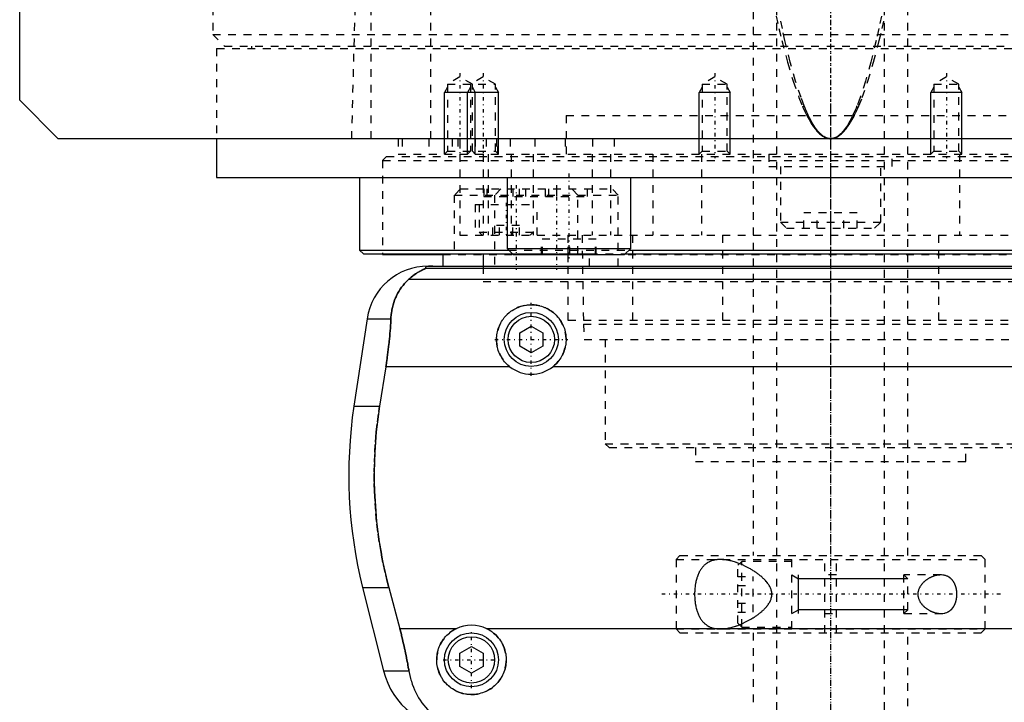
# Model space of a CAD drawing. Extents: x -105 to 105, y -104 to 484.
# Tile 2 of 8: x -105 to 23, y -56 to 32. Entities that reach past the tile are written whole.
import ezdxf

# ---------------------------------------------------------------- set-up
doc = ezdxf.new("R2010")
doc.units = 0
doc.linetypes.add('CENTER', pattern=[1.5, 0.45, -0.5, 0.05, -0.5])
doc.linetypes.add('DASHED', pattern=[2, 1, -1])
for name, color, linetype in [('AM_0', 7, 'CONTINUOUS'), ('AM_10', 7, 'CONTINUOUS'), ('AM_3', 7, 'DASHED'), ('AM_7', 7, 'CENTER')]:
    doc.layers.add(name, color=color, linetype=linetype)

msp = doc.modelspace()

# ---------------------------------------------------------------- linework, layer by layer
at = {"layer": 'AM_0', "color": 7, "linetype": 'CONTINUOUS'}
for p, q in [((-105, 21.5), (-105, 311.5)), ((-100, 16.5), (-105, 21.5)), ((100, 16.5), (-100, 16.5)), ((-79.5, 16.5), (-79.5, 11.5)), ((-79.5, 11.5), (79.5, 11.5)), ((-61, 11.5), (-61, 2.08)), ((-41.88, 11.5), (-41.88, 2.3)), ((-25.88, 2.3), (-25.88, 11.5)), ((-61, 2.08), (-60.5, 1.58)), ((-61, 2.08), (-41.66, 2.08)), ((-60.5, 1.58), (-41.16, 1.58)), ((-58, 1.58), (-58, 1.5)), ((-58, 1.5), (-50.22, 1.5)), ((-50.22, 1.58), (-50.22, 0)), ((-45, 1.58), (-45, 0)), ((-41.88, 2.3), (-41.08, 1.5)), ((-41.88, 2.3), (-25.88, 2.3)), ((-41.08, 1.5), (-26.68, 1.5)), ((-26.68, 1.5), (-25.88, 2.3)), ((-26.6, 1.58), (26.6, 1.58)), ((-26.1, 2.08), (26.1, 2.08)), ((-52.11, 0), (52.11, 0)), ((-52.38, -0.25), (52.38, -0.25)), ((-54.6, -1.69), (54.6, -1.69)), ((-60.02, -6.81), (-61.72, -18.16)), ((-60.02, -6.81), (-56.93, -6.81)), ((-40.25, -8.63), (-38.75, -7.77)), ((-40.25, -10.37), (-40.25, -8.63)), ((-38.75, -7.77), (-37.25, -8.63)), ((-37.25, -8.63), (-37.25, -10.37)), ((-38.75, -11.23), (-40.25, -10.37)), ((-37.25, -10.37), (-38.75, -11.23)), ((-57.58, -13.03), (-58.39, -18.16)), ((-41.54, -13.03), (-57.58, -13.03)), ((35.96, -13.03), (-35.96, -13.03)), ((-61.72, -18.16), (-58.39, -18.16)), ((-60.6, -41.62), (-57.89, -52.43)), ((-60.6, -41.62), (-57.2, -41.62)), ((-57.2, -41.62), (-55.78, -46.97)), ((-48.5, -46.97), (-55.78, -46.97)), ((44.5, -46.97), (-44.5, -46.97)), ((-48, -50.13), (-46.5, -49.27)), ((-46.5, -49.27), (-45, -50.13)), ((-48, -51.87), (-48, -50.13)), ((-45, -50.13), (-45, -51.87)), ((-46.5, -52.73), (-48, -51.87)), ((-45, -51.87), (-46.5, -52.73)), ((-57.89, -52.43), (-54.6, -52.43))]:
    msp.add_line(p, q, dxfattribs=at)
for points in [[(-51.49, 0, 0), (-51.5, 0, 0), (-51.51, 0, 0), (-51.52, 0, 0), (-51.52, 0, 0), (-51.53, 0, 0), (-51.53, 0, 0), (-51.54, 0, 0), (-51.55, 0, 0), (-51.56, 0, 0), (-51.57, 0, 0), (-51.57, 0, 0), (-51.58, 0, 0), (-51.59, 0, 0), (-51.6, 0, 0), (-51.6, 0, 0), (-51.61, 0, 0), (-51.62, 0, 0), (-51.63, 0, 0), (-51.63, 0, 0), (-51.64, 0, 0), (-51.65, 0, 0), (-51.65, 0, 0), (-51.66, 0, 0), (-51.67, 0, 0), (-51.67, 0, 0), (-51.68, 0, 0), (-51.68, 0, 0), (-51.69, 0, 0), (-51.7, 0, 0), (-51.7, 0, 0), (-51.71, 0, 0), (-51.72, 0, 0), (-51.72, 0, 0), (-51.73, 0, 0), (-51.73, 0, 0), (-51.74, 0, 0), (-51.75, 0, 0), (-51.76, 0, 0), (-51.76, -0.01, 0), (-51.77, -0.01, 0), (-51.77, -0.01, 0), (-51.78, -0.01, 0), (-51.78, -0.01, 0), (-51.79, -0.01, 0), (-51.8, -0.01, 0), (-51.8, -0.01, 0), (-51.81, -0.01, 0), (-51.81, -0.01, 0), (-51.82, -0.01, 0), (-51.82, -0.01, 0), (-51.84, -0.01, 0), (-51.87, -0.01, 0), (-51.89, -0.01, 0), (-51.91, -0.01, 0), (-51.93, -0.01, 0), (-51.96, -0.02, 0), (-51.99, -0.02, 0), (-52.01, -0.02, 0), (-52.04, -0.02, 0), (-52.05, -0.03, 0), (-52.06, -0.03, 0), (-52.08, -0.03, 0), (-52.1, -0.03, 0), (-52.1, -0.03, 0), (-52.11, -0.03, 0), (-52.13, -0.04, 0), (-52.15, -0.04, 0), (-52.15, -0.04, 0), (-52.16, -0.04, 0), (-52.17, -0.04, 0), (-52.19, -0.04, 0), (-52.23, -0.05, 0), (-52.3, -0.07, 0), (-52.35, -0.08, 0), (-52.39, -0.1, 0), (-52.41, -0.11, 0), (-52.42, -0.12, 0), (-52.43, -0.13, 0), (-52.45, -0.14, 0), (-52.45, -0.16, 0), (-52.45, -0.17, 0), (-52.45, -0.19, 0), (-52.44, -0.2, 0), (-52.44, -0.21, 0), (-52.43, -0.22, 0), (-52.41, -0.23, 0), (-52.39, -0.25, 0), (-52.38, -0.25, 0)], [(-52.38, -0.25, 0), (-52.38, -0.25, 0), (-52.38, -0.26, 0), (-52.38, -0.26, 0), (-52.38, -0.26, 0), (-52.38, -0.26, 0), (-52.38, -0.26, 0), (-52.38, -0.27, 0), (-52.38, -0.27, 0), (-52.38, -0.27, 0), (-52.39, -0.27, 0), (-52.39, -0.28, 0), (-52.39, -0.28, 0), (-52.4, -0.28, 0), (-52.41, -0.28, 0), (-52.41, -0.29, 0), (-52.42, -0.29, 0), (-52.43, -0.3, 0), (-52.43, -0.3, 0), (-52.44, -0.3, 0), (-52.45, -0.31, 0), (-52.46, -0.31, 0), (-52.46, -0.31, 0), (-52.47, -0.32, 0), (-52.48, -0.32, 0), (-52.49, -0.33, 0), (-52.5, -0.33, 0), (-52.5, -0.33, 0), (-52.51, -0.34, 0), (-52.53, -0.34, 0), (-52.54, -0.35, 0), (-52.55, -0.35, 0), (-52.57, -0.36, 0), (-52.57, -0.36, 0), (-52.58, -0.37, 0), (-52.6, -0.37, 0), (-52.61, -0.38, 0), (-52.66, -0.4, 0), (-52.76, -0.45, 0), (-52.88, -0.51, 0), (-53, -0.57, 0), (-53.06, -0.6, 0), (-53.13, -0.64, 0), (-53.27, -0.72, 0), (-53.43, -0.81, 0), (-53.59, -0.91, 0), (-53.76, -1.02, 0), (-53.94, -1.15, 0), (-54.03, -1.21, 0), (-54.12, -1.29, 0), (-54.31, -1.44, 0), (-54.5, -1.6, 0), (-54.6, -1.69, 0)], [(-54.6, -1.69, 0), (-54.72, -1.8, 0), (-54.94, -2.02, 0), (-55.16, -2.25, 0), (-55.26, -2.37, 0), (-55.36, -2.49, 0), (-55.55, -2.74, 0), (-55.73, -3, 0), (-55.9, -3.27, 0), (-56.06, -3.55, 0), (-56.2, -3.83, 0), (-56.27, -3.98, 0), (-56.33, -4.12, 0), (-56.45, -4.42, 0), (-56.55, -4.72, 0), (-56.65, -5.03, 0), (-56.73, -5.34, 0), (-56.8, -5.66, 0), (-56.82, -5.83, 0), (-56.85, -5.99, 0), (-56.89, -6.32, 0), (-56.92, -6.65, 0), (-56.93, -6.81, 0)], [(-41.54, -13.03, 0), (-41.62, -12.97, 0), (-41.77, -12.83, 0), (-41.92, -12.69, 0), (-41.99, -12.62, 0), (-42.06, -12.55, 0), (-42.2, -12.39, 0), (-42.33, -12.23, 0), (-42.45, -12.06, 0), (-42.57, -11.89, 0), (-42.67, -11.7, 0), (-42.72, -11.61, 0), (-42.77, -11.52, 0), (-42.86, -11.32, 0), (-42.95, -11.13, 0), (-43.02, -10.93, 0), (-43.08, -10.73, 0), (-43.13, -10.52, 0), (-43.15, -10.42, 0), (-43.18, -10.32, 0), (-43.21, -10.11, 0), (-43.23, -9.91, 0), (-43.24, -9.81, 0), (-43.25, -9.71, 0), (-43.25, -9.51, 0), (-43.25, -9.31, 0), (-43.24, -9.21, 0), (-43.23, -9.11, 0), (-43.21, -8.91, 0), (-43.18, -8.7, 0), (-43.14, -8.5, 0), (-43.09, -8.3, 0), (-43.03, -8.1, 0), (-42.99, -8.01, 0), (-42.96, -7.91, 0), (-42.88, -7.72, 0), (-42.8, -7.53, 0), (-42.7, -7.34, 0), (-42.6, -7.17, 0), (-42.49, -6.99, 0), (-42.43, -6.91, 0), (-42.37, -6.83, 0), (-42.25, -6.67, 0), (-42.12, -6.52, 0), (-41.98, -6.37, 0), (-41.84, -6.23, 0), (-41.7, -6.1, 0), (-41.62, -6.03, 0), (-41.54, -5.97, 0), (-41.38, -5.85, 0), (-41.21, -5.73, 0), (-41.03, -5.62, 0), (-40.85, -5.52, 0), (-40.67, -5.43, 0), (-40.57, -5.38, 0), (-40.47, -5.34, 0), (-40.28, -5.27, 0), (-40.08, -5.2, 0), (-39.87, -5.14, 0), (-39.67, -5.1, 0), (-39.46, -5.06, 0), (-39.36, -5.04, 0), (-39.26, -5.03, 0), (-39.05, -5.01, 0), (-38.85, -5, 0), (-38.75, -5, 0), (-38.65, -5, 0), (-38.45, -5.01, 0), (-38.24, -5.03, 0), (-38.14, -5.04, 0), (-38.04, -5.06, 0), (-37.83, -5.1, 0), (-37.63, -5.14, 0), (-37.42, -5.2, 0), (-37.22, -5.27, 0), (-37.03, -5.34, 0), (-36.93, -5.38, 0), (-36.83, -5.43, 0), (-36.65, -5.52, 0), (-36.47, -5.62, 0), (-36.29, -5.73, 0), (-36.12, -5.85, 0), (-35.96, -5.97, 0), (-35.88, -6.03, 0), (-35.8, -6.1, 0), (-35.66, -6.23, 0), (-35.52, -6.37, 0), (-35.38, -6.52, 0), (-35.25, -6.67, 0), (-35.13, -6.83, 0), (-35.07, -6.91, 0), (-35.01, -6.99, 0), (-34.9, -7.17, 0), (-34.8, -7.34, 0), (-34.7, -7.53, 0), (-34.62, -7.72, 0), (-34.54, -7.91, 0), (-34.51, -8.01, 0), (-34.47, -8.1, 0), (-34.41, -8.3, 0), (-34.36, -8.5, 0), (-34.32, -8.7, 0), (-34.29, -8.91, 0), (-34.27, -9.11, 0), (-34.26, -9.21, 0), (-34.25, -9.31, 0), (-34.25, -9.51, 0), (-34.25, -9.71, 0), (-34.26, -9.81, 0), (-34.27, -9.91, 0), (-34.29, -10.11, 0), (-34.32, -10.32, 0), (-34.35, -10.42, 0), (-34.37, -10.52, 0), (-34.42, -10.73, 0), (-34.48, -10.93, 0), (-34.55, -11.13, 0), (-34.64, -11.32, 0), (-34.73, -11.52, 0), (-34.78, -11.61, 0), (-34.83, -11.7, 0), (-34.93, -11.89, 0), (-35.05, -12.06, 0), (-35.17, -12.23, 0), (-35.3, -12.39, 0), (-35.44, -12.55, 0), (-35.51, -12.62, 0), (-35.58, -12.69, 0), (-35.73, -12.83, 0), (-35.88, -12.97, 0), (-35.96, -13.03, 0)], [(-56.93, -6.81, 0), (-56.94, -6.99, 0), (-56.96, -7.33, 0), (-56.98, -7.68, 0), (-56.99, -7.85, 0), (-57, -8.03, 0), (-57.03, -8.37, 0), (-57.06, -8.72, 0), (-57.09, -9.07, 0), (-57.12, -9.42, 0), (-57.15, -9.77, 0), (-57.17, -9.94, 0), (-57.19, -10.12, 0), (-57.23, -10.46, 0), (-57.27, -10.81, 0), (-57.31, -11.15, 0), (-57.36, -11.5, 0), (-57.4, -11.84, 0), (-57.43, -12.01, 0), (-57.45, -12.18, 0), (-57.5, -12.52, 0), (-57.55, -12.86, 0), (-57.58, -13.03, 0)], [(-58.39, -18.16, 0), (-58.5, -18.82, 0), (-58.67, -20.16, 0), (-58.82, -21.48, 0), (-58.88, -22.14, 0), (-58.94, -22.8, 0), (-59.02, -24.1, 0), (-59.07, -25.38, 0), (-59.09, -26.64, 0), (-59.09, -27.88, 0), (-59.06, -29.15, 0), (-59.03, -29.79, 0), (-58.99, -30.44, 0), (-58.9, -31.75, 0), (-58.78, -33.07, 0), (-58.62, -34.4, 0), (-58.43, -35.73, 0), (-58.21, -37.05, 0), (-58.09, -37.72, 0), (-57.96, -38.38, 0), (-57.68, -39.69, 0), (-57.37, -40.98, 0), (-57.2, -41.62, 0)], [(-55.78, -46.97, 0), (-55.74, -47.12, 0), (-55.66, -47.42, 0), (-55.58, -47.73, 0), (-55.55, -47.88, 0), (-55.51, -48.03, 0), (-55.44, -48.33, 0), (-55.37, -48.63, 0), (-55.3, -48.92, 0), (-55.23, -49.22, 0), (-55.16, -49.52, 0), (-55.13, -49.68, 0), (-55.1, -49.83, 0), (-55.03, -50.13, 0), (-54.97, -50.44, 0), (-54.91, -50.74, 0), (-54.85, -51.05, 0), (-54.79, -51.35, 0), (-54.76, -51.51, 0), (-54.73, -51.66, 0), (-54.68, -51.97, 0), (-54.63, -52.27, 0), (-54.6, -52.43, 0)], [(-44.5, -46.97, 0), (-44.4, -47.02, 0), (-44.2, -47.13, 0), (-44, -47.26, 0), (-43.91, -47.32, 0), (-43.82, -47.39, 0), (-43.64, -47.53, 0), (-43.47, -47.67, 0), (-43.31, -47.82, 0), (-43.16, -47.98, 0), (-43.02, -48.15, 0), (-42.95, -48.24, 0), (-42.88, -48.33, 0), (-42.75, -48.52, 0), (-42.63, -48.71, 0), (-42.51, -48.91, 0), (-42.41, -49.12, 0), (-42.32, -49.33, 0), (-42.28, -49.44, 0), (-42.24, -49.55, 0), (-42.17, -49.76, 0), (-42.12, -49.99, 0), (-42.09, -50.1, 0), (-42.07, -50.21, 0), (-42.04, -50.43, 0), (-42.01, -50.65, 0), (-42.01, -50.76, 0), (-42, -50.87, 0), (-42, -51.08, 0), (-42.01, -51.3, 0), (-42.03, -51.51, 0), (-42.06, -51.73, 0), (-42.1, -51.95, 0), (-42.13, -52.06, 0), (-42.15, -52.17, 0), (-42.22, -52.38, 0), (-42.29, -52.59, 0), (-42.38, -52.8, 0), (-42.47, -53, 0), (-42.57, -53.2, 0), (-42.63, -53.29, 0), (-42.69, -53.39, 0), (-42.81, -53.57, 0), (-42.94, -53.75, 0), (-43.07, -53.92, 0), (-43.22, -54.08, 0), (-43.37, -54.23, 0), (-43.44, -54.3, 0), (-43.52, -54.37, 0), (-43.69, -54.51, 0), (-43.86, -54.65, 0), (-44.05, -54.77, 0), (-44.24, -54.89, 0), (-44.43, -55, 0), (-44.54, -55.05, 0), (-44.64, -55.1, 0), (-44.85, -55.19, 0), (-45.06, -55.26, 0), (-45.28, -55.33, 0), (-45.5, -55.39, 0), (-45.72, -55.43, 0), (-45.84, -55.45, 0), (-45.95, -55.47, 0), (-46.17, -55.49, 0), (-46.39, -55.5, 0), (-46.5, -55.5, 0), (-46.61, -55.5, 0), (-46.83, -55.49, 0), (-47.05, -55.47, 0), (-47.16, -55.45, 0), (-47.28, -55.43, 0), (-47.5, -55.39, 0), (-47.72, -55.33, 0), (-47.94, -55.26, 0), (-48.15, -55.19, 0), (-48.36, -55.1, 0), (-48.46, -55.05, 0), (-48.57, -55, 0), (-48.76, -54.89, 0), (-48.95, -54.77, 0), (-49.14, -54.65, 0), (-49.31, -54.51, 0), (-49.48, -54.37, 0), (-49.56, -54.3, 0), (-49.63, -54.23, 0), (-49.78, -54.08, 0), (-49.93, -53.92, 0), (-50.06, -53.75, 0), (-50.19, -53.57, 0), (-50.31, -53.39, 0), (-50.37, -53.29, 0), (-50.43, -53.2, 0), (-50.53, -53, 0), (-50.62, -52.8, 0), (-50.71, -52.59, 0), (-50.78, -52.38, 0), (-50.85, -52.17, 0), (-50.87, -52.06, 0), (-50.9, -51.95, 0), (-50.94, -51.73, 0), (-50.97, -51.51, 0), (-50.99, -51.3, 0), (-51, -51.08, 0), (-51, -50.87, 0), (-50.99, -50.76, 0), (-50.99, -50.65, 0), (-50.96, -50.43, 0), (-50.93, -50.21, 0), (-50.91, -50.1, 0), (-50.88, -49.99, 0), (-50.83, -49.76, 0), (-50.76, -49.55, 0), (-50.72, -49.44, 0), (-50.68, -49.33, 0), (-50.59, -49.12, 0), (-50.49, -48.91, 0), (-50.37, -48.71, 0), (-50.25, -48.52, 0), (-50.12, -48.33, 0), (-50.05, -48.24, 0), (-49.98, -48.15, 0), (-49.84, -47.98, 0), (-49.69, -47.82, 0), (-49.53, -47.67, 0), (-49.36, -47.53, 0), (-49.18, -47.39, 0), (-49.09, -47.32, 0), (-49, -47.26, 0), (-48.8, -47.13, 0), (-48.6, -47.02, 0), (-48.5, -46.97, 0)], [(-54.6, -52.43, 0), (-54.57, -52.62, 0), (-54.49, -53.02, 0), (-54.39, -53.4, 0), (-54.34, -53.6, 0), (-54.28, -53.78, 0), (-54.16, -54.16, 0), (-54.02, -54.53, 0), (-53.87, -54.89, 0), (-53.71, -55.24, 0), (-53.53, -55.58, 0), (-53.43, -55.75, 0), (-53.34, -55.91, 0), (-53.13, -56.24, 0), (-52.91, -56.55, 0), (-52.68, -56.85, 0), (-52.44, -57.14, 0), (-52.18, -57.42, 0), (-52.04, -57.56, 0), (-51.91, -57.69, 0), (-51.62, -57.95, 0), (-51.33, -58.19, 0), (-51.17, -58.31, 0)]]:
    msp.add_polyline3d(points, dxfattribs=at)
for centre, radius in [((-38.75, -9.5), 3.5), ((-38.75, -9.5), 3), ((-46.5, -51), 3.5), ((-46.5, -51), 3)]:
    msp.add_circle(centre, radius, dxfattribs=at)
for centre, radius, start, end in [((-52.11, -8), 8, 90, 171.467), ((-38.75, -9.5), 4.5, 231.7104, 308.2896), ((-2.39, -27.06), 60, 171.467, 194.0378), ((-46.5, -51), 4.5, 63.6372, 116.3628), ((-48.19, -50), 10, 194.0378, 270)]:
    msp.add_arc(centre, radius, start, end, dxfattribs=at)
at = {"layer": 'AM_10', "color": 7, "linetype": 'CONTINUOUS'}
for p, q in [((-49.62, 23.16), (-50, 22.5)), ((-46.62, 23.16), (-47, 22.5)), ((-46.38, 23.16), (-46, 22.5)), ((-43.38, 23.16), (-43, 22.5)), ((-16.62, 23.16), (-17, 22.5)), ((-13.38, 23.16), (-13, 22.5)), ((13.38, 23.16), (13, 22.5)), ((16.62, 23.16), (17, 22.5)), ((-50, 14.5), (-50, 22.5)), ((-43, 22.5), (-50, 22.5)), ((-47, 14.5), (-47, 22.5)), ((-46, 14.5), (-46, 22.5)), ((-43, 14.5), (-43, 22.5)), ((-13, 22.5), (-17, 22.5)), ((-17, 14.5), (-17, 22.5)), ((-13, 14.5), (-13, 22.5)), ((17, 22.5), (13, 22.5)), ((13, 14.5), (13, 22.5)), ((17, 14.5), (17, 22.5)), ((-5, -40), (-4.15, -40.49)), ((-4.15, -45), (-4.15, -40)), ((10, -40.49), (-4.15, -40.49)), ((-5, -45), (-4.15, -44.51)), ((10, -44.51), (-4.15, -44.51))]:
    msp.add_line(p, q, dxfattribs=at)
at = {"layer": 'AM_3', "color": 6, "linetype": 'DASHED'}
for p, q in [((-7, 457.5), (-7, -77.5)), ((7, -77.5), (7, 457.5)), ((-10, 357), (-10, -37.5)), ((10, -37.5), (10, 357)), ((-80, 291.5), (-80, 30)), ((-51.74, 16.5), (-51.74, 77.05)), ((-59.5, 16.5), (-59.5, 75.49)), ((-62, 16.5), (-60.5, 73.35)), ((-80, 30), (-78.5, 28.5)), ((-80, 30), (80, 30)), ((-79.5, 28.2), (-79.5, 16.5)), ((-79.5, 28.2), (79.5, 28.2)), ((-78.5, 28.5), (78.5, 28.5)), ((-75, 28.5), (-75, 28.2)), ((-48, 24.5), (-49.62, 23.56)), ((-46.38, 23.56), (-48, 24.5)), ((-45, 24.5), (-46.62, 23.56)), ((-43.38, 23.56), (-45, 24.5)), ((-15, 24.5), (-16.62, 23.56)), ((-13.38, 23.56), (-15, 24.5)), ((15, 24.5), (13.38, 23.56)), ((16.62, 23.56), (15, 24.5)), ((-49.62, 23.56), (-49.62, 14.88)), ((-49.62, 23.56), (-43.38, 23.56)), ((-46.62, 23.56), (-46.62, 14.88)), ((-46.38, 14.88), (-46.38, 23.56)), ((-43.38, 14.88), (-43.38, 23.56)), ((-16.62, 23.56), (-16.62, 14.88)), ((-16.62, 23.56), (-13.38, 23.56)), ((-13.38, 14.88), (-13.38, 23.56)), ((13.38, 23.56), (13.38, 14.88)), ((13.38, 23.56), (16.62, 23.56)), ((16.62, 14.88), (16.62, 23.56)), ((-34.25, 19.5), (34.25, 19.5)), ((-34.25, 19.5), (-34.25, 14.2)), ((-34.25, 19.5), (0, 19.5)), ((-56, 16.5), (-56, 14.5)), ((-55.47, 16.5), (-55.47, 14.5)), ((-52, 16.5), (-52, 14.5)), ((-49, 16.5), (-49, 14.5)), ((-48.25, 16.5), (-48.25, 14.5)), ((-48, 16.5), (-48, 4)), ((-46, 16.5), (-46, 14.5)), ((-44.59, 16.5), (-44.59, 14.5)), ((-43.24, 16.5), (-43.24, 14.5)), ((-43.09, 14.5), (-43.09, 16.5)), ((-41.5, 16.5), (-41.5, 14.5)), ((-38.29, 16.5), (-38.29, 14.5)), ((-34.38, 16.5), (-34.38, 14.5)), ((-30.84, 16.5), (-30.84, 14.5)), ((-28, 16.5), (-28, 14.5)), ((-57.5, 14.2), (-58, 13.7)), ((-57.5, 14.2), (57.5, 14.2)), ((-56, 14.5), (56, 14.5)), ((-49.62, 14.88), (-50, 14.5)), ((-49.62, 14.88), (-43.38, 14.88)), ((-46.62, 14.88), (-47, 14.5)), ((-46, 14.5), (-46.38, 14.88)), ((-45, 14.5), (-45, 4)), ((-44.34, 14.5), (-44.34, 4)), ((-43, 14.5), (-43.38, 14.88)), ((-41.36, 14.5), (-41.36, 4)), ((-38.5, 14.5), (-38.5, 4)), ((-30.85, 14.5), (-30.85, 4)), ((-28.48, 14.5), (-28.48, 4)), ((-23, 14.5), (-23, 4)), ((-16.62, 14.88), (-17, 14.5)), ((-16.7, 14.5), (-16.7, 4)), ((-16.62, 14.88), (-13.38, 14.88)), ((-13, 14.5), (-13.38, 14.88)), ((-8, 14.5), (-8, 12.9)), ((0, 14.5), (0, 4)), ((8, 12.9), (8, 14.5)), ((13.38, 14.88), (13, 14.5)), ((13.38, 14.88), (16.62, 14.88)), ((17, 14.5), (16.62, 14.88)), ((16.7, 14.5), (16.7, 4)), ((-58, 13.7), (-58, 1.58)), ((-58, 13.7), (58, 13.7)), ((-8, 12.9), (8, 12.9)), ((-6.5, 12.9), (-6.5, 5.7)), ((6.5, 5.7), (6.5, 12.9)), ((-47.92, 10), (-48.72, 9.2)), ((-48.72, 9.2), (-48.72, 1.6)), ((-48.72, 9.2), (-27.5, 9.2)), ((-47.92, 10), (-28.3, 10)), ((-44.91, 10), (-44.91, 9)), ((-44.91, 9), (-31.5, 9)), ((-44.51, 10), (-44.51, 9)), ((-42.7, 10), (-43.5, 9.2)), ((-43.5, 9.2), (-43.5, 0)), ((-41.13, 10), (-41.13, 9)), ((-40.32, 10), (-40.32, 9)), ((-39.5, 10), (-39.5, 9)), ((-36.94, 10), (-36.94, 9)), ((-36.54, 10), (-36.54, 9)), ((-35.5, 10), (-35.5, 9)), ((-32.72, 9.2), (-33.52, 10)), ((-32.72, 1.6), (-32.72, 9.2)), ((-31.5, 10), (-31.5, 9)), ((-27.5, 9.2), (-28.3, 10)), ((-27.5, 0), (-27.5, 9.2)), ((-46, 8), (-46, 4)), ((-46, 8), (-38, 8)), ((-45.5, 8), (-45.5, 4.4)), ((-38, 4), (-38, 8)), ((-3.46, 4.9), (-3.46, 6.9)), ((3.46, 6.9), (-3.46, 6.9)), ((-1.73, 4.9), (-1.73, 6.9)), ((1.73, 4.9), (1.73, 6.9)), ((3.46, 4.9), (3.46, 6.9)), ((-43.73, 4), (-43.73, 5.25)), ((-40.27, 5.25), (-43.73, 5.25)), ((-42.87, 4), (-42.87, 5.25)), ((-41.13, 4), (-41.13, 5.25)), ((-40.27, 4), (-40.27, 5.25)), ((-6.5, 5.7), (-5.7, 4.9)), ((-6.5, 5.7), (6.5, 5.7)), ((5.7, 4.9), (6.5, 5.7)), ((-48, 4), (48, 4)), ((-45.5, 4.4), (-45.1, 4)), ((-45.5, 4.4), (-38.5, 4.4)), ((-38.9, 4), (-38.5, 4.4)), ((-34, 4), (-34, -7)), ((-32.18, 4), (-32, -7.5)), ((-25.65, 4), (-25.65, -7)), ((-13.98, 4), (-13.98, -7)), ((-5.7, 4.9), (5.7, 4.9)), ((13.98, 4), (13.98, -7)), ((-37.43, 1.5), (-37.43, 3.5)), ((-30.33, 3.5), (-37.43, 3.5)), ((-37.32, 1.5), (-37.32, 3.5)), ((-33.98, 1.5), (-33.98, 3.5)), ((-33.77, 1.5), (-33.77, 3.5)), ((-30.43, 1.5), (-30.43, 3.5)), ((-30.33, 1.5), (-30.33, 3.5)), ((-50.22, 1.6), (-50.22, 1.58)), ((-50.22, 1.6), (-31.22, 1.6)), ((-50.22, 1.5), (50.22, 1.5)), ((-41.66, 2.08), (-26.1, 2.08)), ((-41.16, 1.58), (-26.6, 1.58)), ((-34, 1.5), (-34, 0)), ((-31.22, 0), (-31.22, 1.6)), ((-45, 0), (-45, -2)), ((-45, -2), (45, -2)), ((-45, -2), (45, -2)), ((-34, -7), (34, -7)), ((-32, -7.5), (-31.9, -9.5)), ((-32, -7.5), (32, -7.5)), ((-31.9, -9.5), (31.9, -9.5)), ((-29.18, -9.5), (-29.18, -23)), ((-29.18, -23), (-28.68, -23.5)), ((-29.18, -23), (29.18, -23)), ((-28.68, -23.5), (28.68, -23.5)), ((-17.5, -23.5), (-17.5, -25.3)), ((17.5, -25.3), (17.5, -23.5)), ((-17.5, -25.3), (17.5, -25.3)), ((-19.5, -37.5), (-20, -38)), ((-20, -38), (-20, -47)), ((-20, -38), (20, -38)), ((-19.5, -37.5), (19.5, -37.5)), ((-11.5, -38.25), (-12, -38.75)), ((-5, -38.25), (-11.5, -38.25)), ((-11.5, -46.75), (-11.5, -38.25)), ((-5, -47), (-5, -38)), ((-0.75, -47.5), (-0.75, -37.5)), ((0.75, -47.5), (0.75, -37.5)), ((20, -38), (19.5, -37.5)), ((20, -47), (20, -38)), ((-12, -46.25), (-12, -38.75)), ((-12, -40.19), (-10, -40.19)), ((-10, -44.81), (-10, -40.19)), ((0.75, -40), (-0.75, -40)), ((14.28, -40), (9.51, -40)), ((10, -40.49), (9.51, -40)), ((9.51, -45), (9.51, -40)), ((10, -44.51), (10, -40.49)), ((-12, -41.35), (-10, -41.35)), ((-12, -43.65), (-10, -43.65)), ((9.51, -45), (10, -44.51)), ((-12, -44.81), (-10, -44.81)), ((-0.75, -45), (0.75, -45)), ((9.51, -45), (14.28, -45)), ((-20, -47), (-19.5, -47.5)), ((-20, -47), (20, -47)), ((-12, -46.25), (-11.5, -46.75)), ((-11.5, -46.75), (-5, -46.75)), ((19.5, -47.5), (20, -47)), ((-19.5, -47.5), (19.5, -47.5)), ((-10, -47.5), (-10, -67)), ((10, -67), (10, -47.5))]:
    msp.add_line(p, q, dxfattribs=at)
for points in [[(-7.05, 32.38, 0), (-6.68, 30.76, 0), (-6.31, 29.22, 0), (-5.57, 26.4, 0), (-4.83, 23.94, 0), (-4.09, 21.83, 0), (-3.65, 20.76, 0), (-3.53, 20.47, 0), (-3.41, 20.2, 0), (-3.35, 20.07, 0), (-3.28, 19.94, 0), (-3.16, 19.68, 0), (-3.04, 19.44, 0), (-2.91, 19.2, 0), (-2.79, 18.98, 0), (-2.66, 18.76, 0), (-2.6, 18.66, 0), (-2.54, 18.56, 0), (-2.42, 18.36, 0), (-2.29, 18.17, 0), (-2.23, 18.09, 0), (-2.17, 18, 0), (-2.05, 17.83, 0), (-1.92, 17.68, 0), (-1.86, 17.6, 0), (-1.8, 17.53, 0), (-1.67, 17.39, 0), (-1.55, 17.26, 0), (-1.43, 17.15, 0), (-1.3, 17.04, 0), (-1.18, 16.94, 0), (-1.12, 16.9, 0), (-1.05, 16.85, 0), (-0.93, 16.78, 0), (-0.81, 16.71, 0), (-0.68, 16.65, 0), (-0.56, 16.6, 0), (-0.49, 16.58, 0), (-0.46, 16.57, 0), (-0.44, 16.56, 0), (-0.43, 16.56, 0), (-0.42, 16.56, 0), (-0.4, 16.55, 0), (-0.38, 16.55, 0), (-0.37, 16.54, 0), (-0.36, 16.54, 0), (-0.34, 16.54, 0), (-0.32, 16.53, 0), (-0.31, 16.53, 0), (-0.3, 16.53, 0), (-0.28, 16.52, 0), (-0.26, 16.52, 0), (-0.24, 16.52, 0), (-0.22, 16.51, 0), (-0.2, 16.51, 0), (-0.19, 16.51, 0), (-0.18, 16.51, 0), (-0.15, 16.51, 0), (-0.13, 16.51, 0), (-0.11, 16.5, 0), (-0.09, 16.5, 0), (-0.07, 16.5, 0), (-0.06, 16.5, 0), (-0.05, 16.5, 0), (-0.03, 16.5, 0), (-0.01, 16.5, 0), (0, 16.5, 0)], [(0, 16.5, 0), (-0.01, 16.5, 0), (-0.03, 16.5, 0), (-0.05, 16.5, 0), (-0.06, 16.5, 0), (-0.07, 16.5, 0), (-0.09, 16.5, 0), (-0.11, 16.5, 0), (-0.13, 16.51, 0), (-0.14, 16.51, 0), (-0.16, 16.51, 0), (-0.17, 16.51, 0), (-0.18, 16.51, 0), (-0.2, 16.51, 0), (-0.22, 16.52, 0), (-0.24, 16.52, 0), (-0.26, 16.52, 0), (-0.28, 16.53, 0), (-0.29, 16.53, 0), (-0.3, 16.53, 0), (-0.32, 16.54, 0), (-0.34, 16.54, 0), (-0.35, 16.54, 0), (-0.36, 16.55, 0), (-0.38, 16.55, 0), (-0.4, 16.56, 0), (-0.41, 16.56, 0), (-0.42, 16.56, 0), (-0.43, 16.57, 0), (-0.45, 16.58, 0), (-0.47, 16.58, 0), (-0.49, 16.59, 0), (-0.51, 16.6, 0), (-0.52, 16.6, 0), (-0.53, 16.6, 0), (-0.55, 16.61, 0), (-0.57, 16.62, 0), (-0.59, 16.63, 0), (-0.61, 16.63, 0), (-0.63, 16.64, 0), (-0.64, 16.65, 0), (-0.65, 16.65, 0), (-0.67, 16.66, 0), (-0.69, 16.67, 0), (-0.75, 16.71, 0), (-0.87, 16.78, 0), (-0.99, 16.85, 0), (-1.04, 16.9, 0), (-1.1, 16.94, 0), (-1.22, 17.04, 0), (-1.33, 17.15, 0), (-1.45, 17.27, 0), (-1.56, 17.39, 0), (-1.68, 17.53, 0), (-1.74, 17.6, 0), (-1.8, 17.68, 0), (-1.91, 17.83, 0), (-2.03, 18, 0), (-2.09, 18.09, 0), (-2.14, 18.18, 0), (-2.26, 18.36, 0), (-2.38, 18.56, 0), (-2.43, 18.66, 0), (-2.49, 18.76, 0), (-2.61, 18.98, 0), (-2.72, 19.2, 0), (-2.84, 19.44, 0), (-2.95, 19.68, 0), (-3.07, 19.94, 0), (-3.13, 20.07, 0), (-3.19, 20.2, 0), (-3.3, 20.48, 0), (-3.42, 20.76, 0), (-3.82, 21.83, 0), (-4.52, 23.94, 0), (-5.21, 26.41, 0), (-5.9, 29.22, 0), (-6.24, 30.76, 0), (-6.59, 32.39, 0)], [(6.59, 32.39, 0), (6.24, 30.76, 0), (5.9, 29.22, 0), (5.21, 26.41, 0), (4.52, 23.94, 0), (3.82, 21.83, 0), (3.42, 20.76, 0), (3.3, 20.48, 0), (3.19, 20.2, 0), (3.13, 20.07, 0), (3.07, 19.94, 0), (2.95, 19.68, 0), (2.84, 19.44, 0), (2.72, 19.2, 0), (2.61, 18.98, 0), (2.49, 18.76, 0), (2.43, 18.66, 0), (2.38, 18.56, 0), (2.26, 18.36, 0), (2.14, 18.18, 0), (2.09, 18.09, 0), (2.03, 18, 0), (1.91, 17.83, 0), (1.8, 17.68, 0), (1.74, 17.6, 0), (1.68, 17.53, 0), (1.56, 17.39, 0), (1.45, 17.27, 0), (1.33, 17.15, 0), (1.22, 17.04, 0), (1.1, 16.94, 0), (1.04, 16.9, 0), (0.99, 16.85, 0), (0.87, 16.78, 0), (0.75, 16.71, 0), (0.64, 16.65, 0), (0.57, 16.62, 0), (0.55, 16.61, 0), (0.53, 16.6, 0), (0.52, 16.6, 0), (0.51, 16.6, 0), (0.49, 16.59, 0), (0.47, 16.58, 0), (0.45, 16.58, 0), (0.43, 16.57, 0), (0.42, 16.56, 0), (0.41, 16.56, 0), (0.4, 16.56, 0), (0.38, 16.55, 0), (0.36, 16.55, 0), (0.35, 16.54, 0), (0.34, 16.54, 0), (0.32, 16.54, 0), (0.3, 16.53, 0), (0.29, 16.53, 0), (0.28, 16.53, 0), (0.26, 16.52, 0), (0.24, 16.52, 0), (0.22, 16.52, 0), (0.2, 16.51, 0), (0.18, 16.51, 0), (0.17, 16.51, 0), (0.16, 16.51, 0), (0.14, 16.51, 0), (0.13, 16.51, 0), (0.11, 16.5, 0), (0.09, 16.5, 0), (0.07, 16.5, 0), (0.06, 16.5, 0), (0.05, 16.5, 0), (0.03, 16.5, 0), (0.01, 16.5, 0), (0, 16.5, 0)], [(0, 16.5, 0), (0.01, 16.5, 0), (0.03, 16.5, 0), (0.05, 16.5, 0), (0.06, 16.5, 0), (0.07, 16.5, 0), (0.09, 16.5, 0), (0.11, 16.5, 0), (0.13, 16.51, 0), (0.15, 16.51, 0), (0.18, 16.51, 0), (0.19, 16.51, 0), (0.2, 16.51, 0), (0.22, 16.51, 0), (0.24, 16.52, 0), (0.26, 16.52, 0), (0.28, 16.52, 0), (0.3, 16.53, 0), (0.31, 16.53, 0), (0.32, 16.53, 0), (0.34, 16.54, 0), (0.36, 16.54, 0), (0.37, 16.54, 0), (0.38, 16.55, 0), (0.4, 16.55, 0), (0.42, 16.56, 0), (0.43, 16.56, 0), (0.44, 16.56, 0), (0.46, 16.57, 0), (0.49, 16.58, 0), (0.51, 16.58, 0), (0.53, 16.59, 0), (0.55, 16.6, 0), (0.56, 16.6, 0), (0.57, 16.6, 0), (0.59, 16.61, 0), (0.61, 16.62, 0), (0.68, 16.65, 0), (0.81, 16.71, 0), (0.93, 16.78, 0), (1.05, 16.85, 0), (1.12, 16.9, 0), (1.18, 16.94, 0), (1.3, 17.04, 0), (1.43, 17.15, 0), (1.55, 17.26, 0), (1.67, 17.39, 0), (1.8, 17.53, 0), (1.86, 17.6, 0), (1.92, 17.68, 0), (2.05, 17.83, 0), (2.17, 18, 0), (2.23, 18.09, 0), (2.29, 18.17, 0), (2.42, 18.36, 0), (2.54, 18.56, 0), (2.6, 18.66, 0), (2.66, 18.76, 0), (2.79, 18.98, 0), (2.91, 19.2, 0), (3.04, 19.44, 0), (3.16, 19.68, 0), (3.28, 19.94, 0), (3.35, 20.07, 0), (3.41, 20.2, 0), (3.53, 20.47, 0), (3.65, 20.76, 0), (4.09, 21.83, 0), (4.83, 23.94, 0), (5.57, 26.4, 0), (6.31, 29.22, 0), (6.68, 30.76, 0), (7.05, 32.38, 0)], [(-54.6, -1.69, 0), (-54.51, -1.61, 0), (-54.32, -1.45, 0), (-54.14, -1.31, 0), (-54.06, -1.24, 0), (-53.97, -1.17, 0), (-53.8, -1.05, 0), (-53.63, -0.94, 0), (-53.48, -0.84, 0), (-53.33, -0.75, 0), (-53.18, -0.67, 0), (-53.12, -0.63, 0), (-53.05, -0.59, 0), (-52.93, -0.53, 0), (-52.81, -0.48, 0), (-52.7, -0.42, 0), (-52.64, -0.4, 0), (-52.63, -0.39, 0), (-52.61, -0.38, 0), (-52.6, -0.38, 0), (-52.6, -0.37, 0), (-52.58, -0.37, 0), (-52.57, -0.36, 0), (-52.55, -0.35, 0), (-52.54, -0.35, 0), (-52.52, -0.34, 0), (-52.52, -0.34, 0), (-52.51, -0.33, 0), (-52.5, -0.33, 0), (-52.48, -0.32, 0), (-52.48, -0.32, 0), (-52.47, -0.32, 0), (-52.46, -0.31, 0), (-52.45, -0.31, 0), (-52.44, -0.3, 0), (-52.44, -0.3, 0), (-52.43, -0.3, 0), (-52.42, -0.29, 0), (-52.41, -0.29, 0), (-52.4, -0.28, 0), (-52.4, -0.28, 0), (-52.39, -0.28, 0), (-52.39, -0.28, 0), (-52.39, -0.27, 0), (-52.38, -0.27, 0), (-52.38, -0.27, 0), (-52.38, -0.26, 0), (-52.38, -0.26, 0), (-52.38, -0.26, 0), (-52.38, -0.26, 0), (-52.38, -0.26, 0), (-52.38, -0.25, 0), (-52.38, -0.25, 0)], [(-56.93, -6.81, 0), (-56.92, -6.65, 0), (-56.89, -6.32, 0), (-56.85, -5.99, 0), (-56.82, -5.83, 0), (-56.8, -5.66, 0), (-56.73, -5.34, 0), (-56.65, -5.03, 0), (-56.55, -4.72, 0), (-56.45, -4.42, 0), (-56.33, -4.12, 0), (-56.27, -3.97, 0), (-56.2, -3.83, 0), (-56.06, -3.55, 0), (-55.9, -3.27, 0), (-55.73, -3, 0), (-55.55, -2.74, 0), (-55.36, -2.49, 0), (-55.26, -2.37, 0), (-55.16, -2.25, 0), (-54.94, -2.02, 0), (-54.72, -1.8, 0), (-54.6, -1.69, 0)], [(-57.58, -13.03, 0), (-57.55, -12.86, 0), (-57.5, -12.52, 0), (-57.45, -12.18, 0), (-57.43, -12.01, 0), (-57.4, -11.84, 0), (-57.36, -11.5, 0), (-57.31, -11.15, 0), (-57.27, -10.81, 0), (-57.23, -10.46, 0), (-57.19, -10.12, 0), (-57.17, -9.94, 0), (-57.15, -9.77, 0), (-57.12, -9.42, 0), (-57.09, -9.07, 0), (-57.06, -8.72, 0), (-57.03, -8.37, 0), (-57, -8.03, 0), (-56.99, -7.85, 0), (-56.98, -7.68, 0), (-56.96, -7.33, 0), (-56.94, -6.99, 0), (-56.93, -6.81, 0)], [(-57.2, -41.62, 0), (-57.37, -40.98, 0), (-57.68, -39.69, 0), (-57.96, -38.38, 0), (-58.09, -37.72, 0), (-58.21, -37.05, 0), (-58.43, -35.73, 0), (-58.62, -34.4, 0), (-58.78, -33.07, 0), (-58.9, -31.75, 0), (-58.99, -30.44, 0), (-59.03, -29.79, 0), (-59.06, -29.15, 0), (-59.09, -27.88, 0), (-59.09, -26.64, 0), (-59.07, -25.38, 0), (-59.02, -24.1, 0), (-58.94, -22.8, 0), (-58.88, -22.14, 0), (-58.82, -21.48, 0), (-58.67, -20.16, 0), (-58.5, -18.82, 0), (-58.39, -18.16, 0)], [(-14.28, -38, 0), (-14.33, -38, 0), (-14.43, -38, 0), (-14.53, -38.01, 0), (-14.58, -38.01, 0), (-14.63, -38.01, 0), (-14.73, -38.03, 0), (-14.83, -38.04, 0), (-14.93, -38.05, 0), (-15.03, -38.07, 0), (-15.13, -38.09, 0), (-15.18, -38.11, 0), (-15.23, -38.12, 0), (-15.32, -38.15, 0), (-15.42, -38.18, 0), (-15.51, -38.21, 0), (-15.6, -38.25, 0), (-15.69, -38.29, 0), (-15.74, -38.32, 0), (-15.78, -38.34, 0), (-15.87, -38.39, 0), (-15.96, -38.44, 0), (-16, -38.47, 0), (-16.04, -38.5, 0), (-16.12, -38.56, 0), (-16.2, -38.62, 0), (-16.24, -38.65, 0), (-16.28, -38.68, 0), (-16.36, -38.75, 0), (-16.43, -38.83, 0), (-16.5, -38.9, 0), (-16.57, -38.98, 0), (-16.64, -39.06, 0), (-16.67, -39.11, 0), (-16.71, -39.15, 0), (-16.77, -39.24, 0), (-16.83, -39.33, 0), (-16.89, -39.42, 0), (-16.94, -39.52, 0), (-17, -39.62, 0), (-17.02, -39.68, 0), (-17.05, -39.73, 0), (-17.1, -39.84, 0), (-17.15, -39.95, 0), (-17.2, -40.07, 0), (-17.24, -40.19, 0), (-17.28, -40.32, 0), (-17.3, -40.38, 0), (-17.32, -40.45, 0), (-17.36, -40.58, 0), (-17.39, -40.71, 0), (-17.43, -40.85, 0), (-17.46, -40.99, 0), (-17.48, -41.13, 0), (-17.49, -41.2, 0), (-17.51, -41.27, 0), (-17.53, -41.41, 0), (-17.55, -41.56, 0), (-17.56, -41.7, 0), (-17.57, -41.85, 0), (-17.58, -41.99, 0), (-17.59, -42.07, 0), (-17.59, -42.14, 0), (-17.6, -42.28, 0), (-17.6, -42.43, 0), (-17.6, -42.5, 0), (-17.6, -42.57, 0), (-17.6, -42.72, 0), (-17.59, -42.86, 0), (-17.59, -42.93, 0), (-17.58, -43.01, 0), (-17.57, -43.15, 0), (-17.56, -43.3, 0), (-17.55, -43.44, 0), (-17.53, -43.59, 0), (-17.51, -43.73, 0), (-17.49, -43.8, 0), (-17.48, -43.87, 0), (-17.46, -44.01, 0), (-17.43, -44.15, 0), (-17.39, -44.29, 0), (-17.36, -44.42, 0), (-17.32, -44.55, 0), (-17.3, -44.62, 0), (-17.28, -44.68, 0), (-17.24, -44.81, 0), (-17.2, -44.93, 0), (-17.15, -45.05, 0), (-17.1, -45.16, 0), (-17.05, -45.27, 0), (-17.02, -45.32, 0), (-17, -45.38, 0), (-16.94, -45.48, 0), (-16.89, -45.58, 0), (-16.83, -45.67, 0), (-16.77, -45.76, 0), (-16.71, -45.85, 0), (-16.67, -45.89, 0), (-16.64, -45.94, 0), (-16.57, -46.02, 0), (-16.5, -46.1, 0), (-16.43, -46.17, 0), (-16.36, -46.25, 0), (-16.28, -46.32, 0), (-16.24, -46.35, 0), (-16.2, -46.38, 0), (-16.12, -46.44, 0), (-16.04, -46.5, 0), (-16, -46.53, 0), (-15.96, -46.56, 0), (-15.87, -46.61, 0), (-15.78, -46.66, 0), (-15.74, -46.68, 0), (-15.69, -46.71, 0), (-15.6, -46.75, 0), (-15.51, -46.79, 0), (-15.42, -46.82, 0), (-15.32, -46.85, 0), (-15.23, -46.88, 0), (-15.18, -46.89, 0), (-15.13, -46.91, 0), (-15.03, -46.93, 0), (-14.93, -46.95, 0), (-14.83, -46.96, 0), (-14.73, -46.97, 0), (-14.63, -46.99, 0), (-14.58, -46.99, 0), (-14.53, -46.99, 0), (-14.43, -47, 0), (-14.33, -47, 0), (-14.28, -47, 0)], [(-11.8, -38.55, 0), (-11.87, -38.52, 0), (-12.02, -38.46, 0), (-12.16, -38.41, 0), (-12.24, -38.38, 0), (-12.31, -38.36, 0), (-12.45, -38.31, 0), (-12.6, -38.27, 0), (-12.74, -38.23, 0), (-12.88, -38.19, 0), (-13.02, -38.16, 0), (-13.09, -38.14, 0), (-13.16, -38.13, 0), (-13.3, -38.1, 0), (-13.44, -38.07, 0), (-13.57, -38.05, 0), (-13.71, -38.04, 0), (-13.84, -38.02, 0), (-13.9, -38.02, 0), (-13.97, -38.01, 0), (-14.09, -38, 0), (-14.22, -38, 0), (-14.28, -38, 0)], [(-11.8, -46.45, 0), (-11.5, -46.33, 0), (-10.91, -46.05, 0), (-10.33, -45.74, 0), (-10.05, -45.57, 0), (-10, -45.54, 0), (-9.91, -45.48, 0), (-9.82, -45.42, 0), (-9.78, -45.39, 0), (-9.73, -45.36, 0), (-9.64, -45.3, 0), (-9.55, -45.24, 0), (-9.46, -45.17, 0), (-9.37, -45.11, 0), (-9.28, -45.04, 0), (-9.23, -45, 0), (-9.19, -44.97, 0), (-9.1, -44.89, 0), (-9.01, -44.82, 0), (-8.92, -44.75, 0), (-8.84, -44.67, 0), (-8.75, -44.59, 0), (-8.71, -44.55, 0), (-8.66, -44.51, 0), (-8.58, -44.43, 0), (-8.5, -44.35, 0), (-8.42, -44.26, 0), (-8.34, -44.17, 0), (-8.27, -44.09, 0), (-8.23, -44.04, 0), (-8.19, -44, 0), (-8.13, -43.9, 0), (-8.06, -43.81, 0), (-8, -43.72, 0), (-7.94, -43.62, 0), (-7.88, -43.52, 0), (-7.85, -43.48, 0), (-7.83, -43.43, 0), (-7.78, -43.32, 0), (-7.74, -43.22, 0), (-7.7, -43.12, 0), (-7.67, -43.01, 0), (-7.64, -42.9, 0), (-7.63, -42.85, 0), (-7.62, -42.79, 0), (-7.61, -42.68, 0), (-7.6, -42.56, 0), (-7.6, -42.5, 0), (-7.6, -42.44, 0), (-7.61, -42.32, 0), (-7.62, -42.21, 0), (-7.63, -42.15, 0), (-7.64, -42.1, 0), (-7.67, -41.99, 0), (-7.7, -41.88, 0), (-7.74, -41.78, 0), (-7.78, -41.68, 0), (-7.83, -41.57, 0), (-7.85, -41.52, 0), (-7.88, -41.48, 0), (-7.94, -41.38, 0), (-8, -41.28, 0), (-8.06, -41.19, 0), (-8.13, -41.1, 0), (-8.19, -41, 0), (-8.23, -40.96, 0), (-8.27, -40.91, 0), (-8.34, -40.83, 0), (-8.42, -40.74, 0), (-8.5, -40.65, 0), (-8.58, -40.57, 0), (-8.66, -40.49, 0), (-8.71, -40.45, 0), (-8.75, -40.41, 0), (-8.84, -40.33, 0), (-8.92, -40.25, 0), (-9.01, -40.18, 0), (-9.1, -40.11, 0), (-9.19, -40.03, 0), (-9.23, -40, 0), (-9.28, -39.96, 0), (-9.37, -39.89, 0), (-9.46, -39.83, 0), (-9.55, -39.76, 0), (-9.64, -39.7, 0), (-9.73, -39.64, 0), (-9.78, -39.61, 0), (-9.82, -39.58, 0), (-9.91, -39.52, 0), (-10, -39.46, 0), (-10.05, -39.43, 0), (-10.1, -39.4, 0), (-10.19, -39.34, 0), (-10.29, -39.29, 0), (-10.33, -39.26, 0), (-10.38, -39.23, 0), (-10.48, -39.18, 0), (-10.57, -39.13, 0), (-10.91, -38.95, 0), (-11.5, -38.67, 0), (-11.8, -38.55, 0)], [(14.28, -40, 0), (14.25, -40, 0), (14.19, -40, 0), (14.12, -40.01, 0), (14.09, -40.01, 0), (14.06, -40.01, 0), (13.99, -40.02, 0), (13.93, -40.03, 0), (13.86, -40.04, 0), (13.79, -40.05, 0), (13.72, -40.06, 0), (13.69, -40.07, 0), (13.65, -40.08, 0), (13.58, -40.09, 0), (13.52, -40.11, 0), (13.45, -40.13, 0), (13.38, -40.16, 0), (13.31, -40.18, 0), (13.27, -40.19, 0), (13.24, -40.21, 0), (13.17, -40.23, 0), (13.1, -40.26, 0), (13.06, -40.28, 0), (13.03, -40.29, 0), (12.96, -40.32, 0), (12.89, -40.36, 0), (12.86, -40.38, 0), (12.82, -40.39, 0), (12.76, -40.43, 0), (12.69, -40.47, 0), (12.62, -40.51, 0), (12.56, -40.55, 0), (12.49, -40.6, 0), (12.46, -40.62, 0), (12.43, -40.64, 0), (12.36, -40.69, 0), (12.3, -40.73, 0), (12.24, -40.78, 0), (12.18, -40.83, 0), (12.12, -40.88, 0), (12.09, -40.91, 0), (12.06, -40.94, 0), (12.01, -40.99, 0), (11.95, -41.05, 0), (11.89, -41.11, 0), (11.84, -41.18, 0), (11.78, -41.24, 0), (11.76, -41.28, 0), (11.73, -41.31, 0), (11.68, -41.38, 0), (11.63, -41.45, 0), (11.58, -41.53, 0), (11.54, -41.61, 0), (11.5, -41.68, 0), (11.48, -41.72, 0), (11.46, -41.76, 0), (11.43, -41.85, 0), (11.4, -41.93, 0), (11.37, -42.02, 0), (11.35, -42.1, 0), (11.33, -42.19, 0), (11.32, -42.23, 0), (11.32, -42.28, 0), (11.31, -42.37, 0), (11.3, -42.46, 0), (11.3, -42.5, 0), (11.3, -42.54, 0), (11.31, -42.63, 0), (11.32, -42.72, 0), (11.32, -42.77, 0), (11.33, -42.81, 0), (11.35, -42.9, 0), (11.37, -42.98, 0), (11.4, -43.07, 0), (11.43, -43.15, 0), (11.46, -43.24, 0), (11.48, -43.28, 0), (11.5, -43.32, 0), (11.54, -43.39, 0), (11.58, -43.47, 0), (11.63, -43.55, 0), (11.68, -43.62, 0), (11.73, -43.69, 0), (11.76, -43.72, 0), (11.78, -43.76, 0), (11.84, -43.82, 0), (11.89, -43.89, 0), (11.95, -43.95, 0), (12.01, -44.01, 0), (12.06, -44.06, 0), (12.09, -44.09, 0), (12.12, -44.12, 0), (12.18, -44.17, 0), (12.24, -44.22, 0), (12.3, -44.27, 0), (12.36, -44.31, 0), (12.43, -44.36, 0), (12.46, -44.38, 0), (12.49, -44.4, 0), (12.56, -44.45, 0), (12.62, -44.49, 0), (12.69, -44.53, 0), (12.76, -44.57, 0), (12.82, -44.61, 0), (12.86, -44.62, 0), (12.89, -44.64, 0), (12.96, -44.68, 0), (13.03, -44.71, 0), (13.06, -44.72, 0), (13.1, -44.74, 0), (13.17, -44.77, 0), (13.24, -44.79, 0), (13.27, -44.81, 0), (13.31, -44.82, 0), (13.38, -44.84, 0), (13.45, -44.87, 0), (13.52, -44.89, 0), (13.58, -44.91, 0), (13.65, -44.92, 0), (13.69, -44.93, 0), (13.72, -44.94, 0), (13.79, -44.95, 0), (13.86, -44.96, 0), (13.93, -44.97, 0), (13.99, -44.98, 0), (14.06, -44.99, 0), (14.09, -44.99, 0), (14.12, -44.99, 0), (14.19, -45, 0), (14.25, -45, 0), (14.28, -45, 0)], [(16.36, -42.5, 0), (16.36, -42.48, 0), (16.36, -42.44, 0), (16.36, -42.4, 0), (16.36, -42.38, 0), (16.36, -42.36, 0), (16.36, -42.32, 0), (16.36, -42.27, 0), (16.35, -42.23, 0), (16.35, -42.19, 0), (16.35, -42.15, 0), (16.34, -42.13, 0), (16.34, -42.11, 0), (16.34, -42.07, 0), (16.33, -42.03, 0), (16.33, -41.99, 0), (16.32, -41.95, 0), (16.31, -41.91, 0), (16.31, -41.88, 0), (16.31, -41.86, 0), (16.3, -41.82, 0), (16.29, -41.78, 0), (16.28, -41.76, 0), (16.28, -41.74, 0), (16.27, -41.7, 0), (16.26, -41.67, 0), (16.26, -41.65, 0), (16.25, -41.63, 0), (16.24, -41.59, 0), (16.23, -41.55, 0), (16.22, -41.51, 0), (16.21, -41.47, 0), (16.19, -41.44, 0), (16.19, -41.42, 0), (16.18, -41.4, 0), (16.17, -41.36, 0), (16.15, -41.33, 0), (16.14, -41.29, 0), (16.13, -41.26, 0), (16.11, -41.22, 0), (16.1, -41.21, 0), (16.1, -41.19, 0), (16.08, -41.15, 0), (16.06, -41.12, 0), (16.05, -41.09, 0), (16.03, -41.06, 0), (16.01, -41.03, 0), (16.01, -41.01, 0), (16, -41, 0), (15.98, -40.97, 0), (15.96, -40.94, 0), (15.94, -40.91, 0), (15.93, -40.88, 0), (15.91, -40.85, 0), (15.9, -40.84, 0), (15.89, -40.82, 0), (15.87, -40.8, 0), (15.85, -40.77, 0), (15.83, -40.75, 0), (15.81, -40.72, 0), (15.79, -40.69, 0), (15.78, -40.68, 0), (15.77, -40.67, 0), (15.75, -40.65, 0), (15.73, -40.62, 0), (15.72, -40.61, 0), (15.71, -40.6, 0), (15.69, -40.58, 0), (15.67, -40.55, 0), (15.66, -40.54, 0), (15.64, -40.53, 0), (15.62, -40.51, 0), (15.6, -40.49, 0), (15.58, -40.47, 0), (15.55, -40.45, 0), (15.53, -40.43, 0), (15.52, -40.42, 0), (15.51, -40.41, 0), (15.48, -40.39, 0), (15.46, -40.37, 0), (15.43, -40.35, 0), (15.41, -40.33, 0), (15.38, -40.32, 0), (15.37, -40.31, 0), (15.36, -40.3, 0), (15.33, -40.28, 0), (15.31, -40.27, 0), (15.28, -40.25, 0), (15.25, -40.24, 0), (15.23, -40.22, 0), (15.21, -40.22, 0), (15.2, -40.21, 0), (15.17, -40.2, 0), (15.15, -40.18, 0), (15.05, -40.14, 0), (14.88, -40.08, 0), (14.8, -40.06, 0), (14.71, -40.04, 0), (14.54, -40.01, 0), (14.37, -40, 0), (14.28, -40, 0)], [(14.28, -45, 0), (14.37, -45, 0), (14.54, -44.99, 0), (14.71, -44.96, 0), (14.8, -44.94, 0), (14.88, -44.92, 0), (15.05, -44.86, 0), (15.15, -44.82, 0), (15.17, -44.8, 0), (15.2, -44.79, 0), (15.21, -44.78, 0), (15.23, -44.78, 0), (15.25, -44.76, 0), (15.28, -44.75, 0), (15.31, -44.73, 0), (15.33, -44.72, 0), (15.36, -44.7, 0), (15.37, -44.69, 0), (15.38, -44.68, 0), (15.41, -44.67, 0), (15.43, -44.65, 0), (15.46, -44.63, 0), (15.48, -44.61, 0), (15.51, -44.59, 0), (15.52, -44.58, 0), (15.53, -44.57, 0), (15.55, -44.55, 0), (15.58, -44.53, 0), (15.6, -44.51, 0), (15.62, -44.49, 0), (15.64, -44.47, 0), (15.66, -44.46, 0), (15.67, -44.45, 0), (15.69, -44.42, 0), (15.71, -44.4, 0), (15.72, -44.39, 0), (15.73, -44.38, 0), (15.75, -44.35, 0), (15.77, -44.33, 0), (15.78, -44.32, 0), (15.79, -44.31, 0), (15.81, -44.28, 0), (15.83, -44.25, 0), (15.85, -44.23, 0), (15.87, -44.2, 0), (15.89, -44.18, 0), (15.9, -44.16, 0), (15.91, -44.15, 0), (15.93, -44.12, 0), (15.94, -44.09, 0), (15.96, -44.06, 0), (15.98, -44.03, 0), (16, -44, 0), (16.01, -43.99, 0), (16.01, -43.97, 0), (16.03, -43.94, 0), (16.05, -43.91, 0), (16.06, -43.88, 0), (16.08, -43.85, 0), (16.1, -43.81, 0), (16.1, -43.79, 0), (16.11, -43.78, 0), (16.13, -43.74, 0), (16.14, -43.71, 0), (16.15, -43.67, 0), (16.17, -43.64, 0), (16.18, -43.6, 0), (16.19, -43.58, 0), (16.19, -43.56, 0), (16.21, -43.53, 0), (16.22, -43.49, 0), (16.23, -43.45, 0), (16.24, -43.41, 0), (16.25, -43.37, 0), (16.26, -43.35, 0), (16.26, -43.33, 0), (16.27, -43.3, 0), (16.28, -43.26, 0), (16.28, -43.24, 0), (16.29, -43.22, 0), (16.3, -43.18, 0), (16.31, -43.14, 0), (16.31, -43.12, 0), (16.31, -43.09, 0), (16.32, -43.05, 0), (16.33, -43.01, 0), (16.33, -42.97, 0), (16.34, -42.93, 0), (16.34, -42.89, 0), (16.34, -42.87, 0), (16.35, -42.85, 0), (16.35, -42.81, 0), (16.35, -42.77, 0), (16.36, -42.73, 0), (16.36, -42.68, 0), (16.36, -42.64, 0), (16.36, -42.62, 0), (16.36, -42.6, 0), (16.36, -42.56, 0), (16.36, -42.52, 0), (16.36, -42.5, 0)], [(-54.6, -52.43, 0), (-54.63, -52.27, 0), (-54.68, -51.97, 0), (-54.73, -51.66, 0), (-54.76, -51.51, 0), (-54.79, -51.35, 0), (-54.85, -51.05, 0), (-54.91, -50.74, 0), (-54.97, -50.44, 0), (-55.03, -50.13, 0), (-55.1, -49.83, 0), (-55.13, -49.68, 0), (-55.16, -49.52, 0), (-55.23, -49.22, 0), (-55.3, -48.92, 0), (-55.37, -48.63, 0), (-55.44, -48.33, 0), (-55.51, -48.03, 0), (-55.55, -47.88, 0), (-55.58, -47.73, 0), (-55.66, -47.42, 0), (-55.74, -47.12, 0), (-55.78, -46.97, 0)], [(-14.28, -47, 0), (-14.22, -47, 0), (-14.09, -47, 0), (-13.97, -46.99, 0), (-13.9, -46.98, 0), (-13.84, -46.98, 0), (-13.71, -46.96, 0), (-13.57, -46.95, 0), (-13.44, -46.93, 0), (-13.3, -46.9, 0), (-13.16, -46.87, 0), (-13.09, -46.86, 0), (-13.02, -46.84, 0), (-12.88, -46.81, 0), (-12.74, -46.77, 0), (-12.6, -46.73, 0), (-12.45, -46.69, 0), (-12.31, -46.64, 0), (-12.24, -46.62, 0), (-12.16, -46.59, 0), (-12.02, -46.54, 0), (-11.87, -46.48, 0), (-11.8, -46.45, 0)]]:
    msp.add_polyline3d(points, dxfattribs=at)
for centre, start, end in [((-38.75, -9.5), 308.2896, 231.7104), ((-46.5, -51), 116.3628, 63.6372)]:
    msp.add_arc(centre, 4.5, start, end, dxfattribs=at)
at = {"layer": 'AM_7', "color": 4, "linetype": 'CENTER'}
for p, q in [((0, 484.25), (0, -104.25)), ((0, 334.05), (0, -16.93)), ((0, 242.7), (0, -37.19)), ((-48, 25), (-48, 14)), ((-45, 25), (-45, 14)), ((-15, 25), (-15, 14)), ((15, 25), (15, 14)), ((0, 20.48), (0, -81.35)), ((-33.88, 12), (-33.88, 1)), ((-40.72, 10.5), (-40.72, -0.5)), ((-35.5, 10.5), (-35.5, -0.5)), ((-42, 8.2), (-42, 3.8)), ((-38.75, -14.22), (-38.75, -4.77)), ((-43.48, -9.5), (-34.02, -9.5)), ((22, -42.5), (-22, -42.5)), ((-46.5, -54.67), (-46.5, -47.33)), ((-50.17, -51), (-42.83, -51))]:
    msp.add_line(p, q, dxfattribs=at)

doc.saveas('drawing.dxf')
